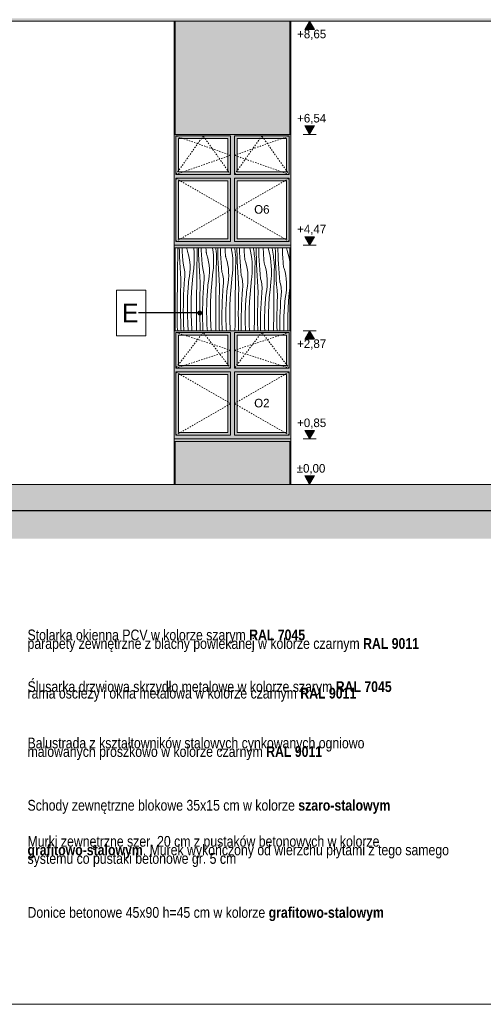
# Model space of a CAD drawing. Extents: x -366324 to -207045, y 68808 to 138616.
# Tile 4 of 170: x -351821 to -343164, y 69308 to 87685. Entities that reach past the tile are written whole.
import ezdxf

# ---------------------------------------------------------------- set-up
doc = ezdxf.new("R2010")
doc.units = 0
doc.header["$MEASUREMENT"] = 0
doc.linetypes.add('Dashed', pattern=[564.444447, 282.222223, -282.222223])
doc.linetypes.add('Hidden Line', pattern=[50, 25, -25])
for name, color, linetype, lineweight in [('A-Opisy_Nr_Pióra__21', 7, 'Continuous', 9), ('Arch kolorystyka_Nr_Pióra__1', 7, 'Continuous', 25), ('Arch kolorystyka_Nr_Pióra__41', 7, 'Continuous', 15), ('Arch okna_Nr_Pióra__21', 7, 'Continuous', 9), ('Arch opisy okien_Nr_Pióra__21', 7, 'Continuous', 9), ('Arch opisy_Nr_Pióra__1', 7, 'Continuous', 25), ('ARCH TABELA_Nr_Pióra__21', 7, 'Continuous', 9), ('Arch wykończenie_Nr_Pióra__21', 7, 'Continuous', 9), ('Arch wymiary_Nr_Pióra__21', 7, 'Continuous', 9), ('Arch ściany zewnętrzne_Nr_Pióra__21', 7, 'Continuous', 9), ('INWENT TEREN_Nr_Pióra__1', 7, 'Continuous', 25)]:
    doc.layers.add(name, color=color, linetype=linetype, lineweight=lineweight)
for name, color, linetype, lineweight, true_color in [('Arch kolorystyka_Nr_Pióra__2', 7, 'Continuous', 13, 0x7f7f7f), ('Arch kolorystyka_Nr_Pióra__22', 7, 'Continuous', 9, 0x7f7f7f), ('Arch kolorystyka_Nr_Pióra__81', 7, 'Continuous', 9, 0x5d5d5d), ('Arch teren_Nr_Pióra__2', 7, 'Continuous', 13, 0x7f7f7f)]:
    doc.layers.add(name, color=color, linetype=linetype, lineweight=lineweight, true_color=true_color)
doc.layers.add('Arch wymiary', color=7, linetype='Continuous')
doc.styles.add('GENERATED_STYLE_1', font='txt')
doc.styles.add('GENERATED_STYLE_2', font='txt')
doc.styles.add('GENERATED_STYLE_3', font='txt')
doc.styles.add('GENERATED_STYLE_4', font='txt')
doc.dimstyles.new('GENERATED_STYLE__7', dxfattribs={"dimtxt": 0.18, "dimasz": 182.4, "dimexe": 0.18, "dimexo": 0.0625, "dimgap": 0.09, "dimtad": 0, "dimtih": 1, "dimtoh": 1, "dimdec": 4, "dimzin": 0, "dimdsep": 46, "dimcen": 0.09, "dimadec": 0, "dimazin": 0, "dimtfac": 1, "dimtdec": 4, "dimtmove": 0, "dimatfit": 3, "dimldrblk": 'ARROWHEAD_11', "dimfxl": 0, "dimtolj": 1, "dimtzin": 0, "dimarcsym": 0})

# ---------------------------------------------------------------- blocks, each defined once
blk = doc.blocks.new('*X2')
at = {"layer": 'Arch kolorystyka_Nr_Pióra__22', "linetype": 'Continuous'}
for p, q in [((-348871, 83202), (-348870, 83265)), ((-348870, 83265), (-348868, 83327)), ((-348868, 83327), (-348867, 83390)), ((-348867, 83422), (-348867, 83425)), ((-348867, 83406), (-348867, 83422)), ((-348867, 83390), (-348867, 83406)), ((-348839, 83370), (-348841, 83425)), ((-348835, 83265), (-348839, 83370)), ((-348830, 83161), (-348835, 83265)), ((-348785, 83359), (-348789, 83425)), ((-348779, 83273), (-348785, 83359)), ((-348772, 83188), (-348779, 83273)), ((-348699, 83418), (-348700, 83425)), ((-348698, 83406), (-348699, 83418)), ((-348695, 83394), (-348698, 83406)), ((-348693, 83383), (-348695, 83394)), ((-348690, 83371), (-348693, 83383)), ((-348687, 83360), (-348690, 83371)), ((-348668, 83296), (-348687, 83360)), ((-348654, 83231), (-348668, 83296)), ((-348571, 83425), (-348570, 83417)), ((-348570, 83417), (-348564, 83347)), ((-348564, 83347), (-348560, 83276)), ((-348560, 83276), (-348560, 83206)), ((-348512, 83423), (-348512, 83425)), ((-348510, 83407), (-348512, 83423)), ((-348509, 83391), (-348510, 83407)), ((-348508, 83375), (-348509, 83391)), ((-348509, 83201), (-348508, 83264)), ((-348507, 83359), (-348508, 83375)), ((-348508, 83264), (-348507, 83327)), ((-348507, 83343), (-348507, 83359)), ((-348507, 83327), (-348507, 83343)), ((-348483, 83411), (-348483, 83425)), ((-348479, 83306), (-348483, 83411)), ((-348475, 83202), (-348479, 83306)), ((-348430, 83381), (-348432, 83425)), ((-348425, 83295), (-348430, 83381)), ((-348419, 83210), (-348425, 83295)), ((-348342, 83389), (-348345, 83425)), ((-348342, 83378), (-348342, 83389)), ((-348341, 83366), (-348342, 83378)), ((-348339, 83354), (-348341, 83366)), ((-348337, 83342), (-348339, 83354)), ((-348335, 83331), (-348337, 83342)), ((-348333, 83319), (-348335, 83331)), ((-348330, 83308), (-348333, 83319)), ((-348326, 83296), (-348330, 83308)), ((-348308, 83232), (-348326, 83296)), ((-348220, 83425), (-348219, 83423)), ((-348219, 83423), (-348210, 83353)), ((-348210, 83353), (-348203, 83283)), ((-348203, 83283), (-348200, 83213)), ((-348160, 83425), (-348156, 83392)), ((-348153, 83376), (-348156, 83392)), ((-348151, 83360), (-348153, 83376)), ((-348150, 83344), (-348151, 83360)), ((-348148, 83328), (-348150, 83344)), ((-348147, 83312), (-348148, 83328)), ((-348148, 83200), (-348147, 83263)), ((-348147, 83295), (-348147, 83312)), ((-348147, 83279), (-348147, 83295)), ((-348147, 83263), (-348147, 83279)), ((-348122, 83348), (-348124, 83425)), ((-348119, 83243), (-348122, 83348)), ((-348074, 83403), (-348075, 83425)), ((-348070, 83317), (-348074, 83403)), ((-348065, 83232), (-348070, 83317)), ((-347987, 83406), (-347988, 83425)), ((-347985, 83366), (-347987, 83406)), ((-347982, 83326), (-347985, 83366)), ((-347981, 83314), (-347982, 83326)), ((-347980, 83302), (-347981, 83314)), ((-347979, 83291), (-347980, 83302)), ((-347977, 83279), (-347979, 83291)), ((-347975, 83267), (-347977, 83279)), ((-347972, 83256), (-347975, 83267)), ((-347969, 83244), (-347972, 83256)), ((-347966, 83233), (-347969, 83244)), ((-347871, 83425), (-347859, 83360)), ((-347859, 83360), (-347850, 83290)), ((-347850, 83290), (-347843, 83220)), ((-347808, 83425), (-347804, 83401)), ((-347804, 83401), (-347800, 83365)), ((-347800, 83365), (-347796, 83328)), ((-347793, 83312), (-347796, 83328)), ((-347791, 83296), (-347793, 83312)), ((-347789, 83280), (-347791, 83296)), ((-347788, 83264), (-347789, 83280)), ((-347787, 83248), (-347788, 83264)), ((-347787, 83232), (-347787, 83248)), ((-347765, 83389), (-347765, 83425)), ((-347762, 83284), (-347765, 83389)), ((-347759, 83179), (-347762, 83284)), ((-347714, 83339), (-347717, 83425)), ((-347710, 83254), (-347714, 83339)), ((-347705, 83168), (-347710, 83254)), ((-347631, 83422), (-347631, 83425)), ((-347629, 83382), (-347631, 83422)), ((-347627, 83342), (-347629, 83382)), ((-347624, 83302), (-347627, 83342)), ((-347622, 83262), (-347624, 83302)), ((-347621, 83251), (-347622, 83262)), ((-347620, 83239), (-347621, 83251)), ((-347525, 83425), (-347511, 83366)), ((-347511, 83366), (-347499, 83296)), ((-347499, 83296), (-347489, 83226)), ((-347458, 83425), (-347455, 83411)), ((-347455, 83411), (-347449, 83374)), ((-347449, 83374), (-347444, 83338)), ((-347444, 83338), (-347440, 83301)), ((-347440, 83301), (-347436, 83265)), ((-347433, 83249), (-347436, 83265)), ((-347431, 83233), (-347433, 83249)), ((-347405, 83325), (-347406, 83425)), ((-347402, 83221), (-347405, 83325)), ((-347357, 83362), (-347358, 83425)), ((-347354, 83276), (-347357, 83362)), ((-347350, 83190), (-347354, 83276)), ((-347273, 83398), (-347273, 83425)), ((-347271, 83358), (-347273, 83398)), ((-347269, 83319), (-347271, 83358)), ((-347267, 83279), (-347269, 83319)), ((-347264, 83239), (-347267, 83279)), ((-347182, 83425), (-347167, 83371)), ((-347167, 83371), (-347151, 83302)), ((-347151, 83302), (-347139, 83233)), ((-347109, 83425), (-347108, 83420)), ((-347108, 83420), (-347101, 83383)), ((-347101, 83383), (-347095, 83347)), ((-347095, 83347), (-347089, 83311)), ((-347089, 83311), (-347084, 83274)), ((-347084, 83274), (-347079, 83238)), ((-347049, 83423), (-347049, 83425)), ((-347048, 83409), (-347049, 83423)), ((-347048, 83395), (-347048, 83409)), ((-347047, 83381), (-347048, 83395)), ((-347046, 83367), (-347047, 83381)), ((-347044, 83262), (-347046, 83367)), ((-347042, 83157), (-347044, 83262)), ((-346999, 83384), (-346999, 83425)), ((-346997, 83298), (-346999, 83384)), ((-346994, 83212), (-346997, 83298)), ((-346915, 83415), (-346915, 83425)), ((-346914, 83375), (-346915, 83415)), ((-346912, 83335), (-346914, 83375)), ((-346911, 83295), (-346912, 83335)), ((-346909, 83255), (-346911, 83295)), ((-346907, 83215), (-346909, 83255)), ((-346841, 83425), (-346825, 83375)), ((-346825, 83375), (-346807, 83307)), ((-346807, 83307), (-346791, 83239)), ((-348874, 83014), (-348873, 83077)), ((-348873, 83077), (-348872, 83139)), ((-348872, 83139), (-348871, 83202)), ((-348824, 83056), (-348830, 83161)), ((-348764, 83102), (-348772, 83188)), ((-348755, 83072), (-348764, 83102)), ((-348748, 83040), (-348755, 83072)), ((-348645, 83165), (-348654, 83231)), ((-348639, 83099), (-348645, 83165)), ((-348638, 83032), (-348639, 83099)), ((-348572, 83041), (-348570, 83062)), ((-348570, 83062), (-348567, 83082)), ((-348567, 83082), (-348566, 83103)), ((-348566, 83103), (-348564, 83123)), ((-348564, 83123), (-348563, 83144)), ((-348563, 83144), (-348562, 83164)), ((-348562, 83164), (-348561, 83185)), ((-348561, 83185), (-348560, 83206)), ((-348513, 83013), (-348512, 83076)), ((-348512, 83076), (-348511, 83139)), ((-348511, 83139), (-348509, 83201)), ((-348470, 83097), (-348475, 83202)), ((-348464, 82993), (-348470, 83097)), ((-348412, 83124), (-348419, 83210)), ((-348404, 83039), (-348412, 83124)), ((-348294, 83167), (-348308, 83232)), ((-348285, 83101), (-348294, 83167)), ((-348279, 83035), (-348285, 83101)), ((-348204, 83060), (-348202, 83080)), ((-348202, 83080), (-348201, 83101)), ((-348201, 83121), (-348200, 83142)), ((-348201, 83101), (-348201, 83121)), ((-348200, 83213), (-348200, 83142)), ((-348151, 83012), (-348150, 83075)), ((-348150, 83075), (-348149, 83138)), ((-348149, 83138), (-348148, 83200)), ((-348115, 83138), (-348119, 83243)), ((-348109, 83034), (-348115, 83138)), ((-348059, 83146), (-348065, 83232)), ((-348052, 83061), (-348059, 83146)), ((-348044, 82975), (-348052, 83061)), ((-347948, 83169), (-347966, 83233)), ((-347934, 83104), (-347948, 83169)), ((-347924, 83038), (-347934, 83104)), ((-347843, 83220), (-347840, 83149)), ((-347840, 83149), (-347840, 83079)), ((-347840, 83058), (-347840, 83079)), ((-347790, 83012), (-347789, 83074)), ((-347789, 83074), (-347788, 83137)), ((-347788, 83137), (-347787, 83200)), ((-347786, 83216), (-347787, 83232)), ((-347787, 83200), (-347786, 83216)), ((-347754, 83075), (-347759, 83179)), ((-347749, 82970), (-347754, 83075)), ((-347699, 83083), (-347705, 83168)), ((-347692, 82997), (-347699, 83083)), ((-347619, 83227), (-347620, 83239)), ((-347617, 83215), (-347619, 83227)), ((-347615, 83204), (-347617, 83215)), ((-347612, 83192), (-347615, 83204)), ((-347609, 83181), (-347612, 83192)), ((-347606, 83169), (-347609, 83181)), ((-347588, 83105), (-347606, 83169)), ((-347574, 83040), (-347588, 83105)), ((-347489, 83226), (-347483, 83156)), ((-347483, 83156), (-347480, 83086)), ((-347480, 83086), (-347480, 83015)), ((-347429, 83217), (-347431, 83233)), ((-347428, 83201), (-347429, 83217)), ((-347429, 83011), (-347428, 83073)), ((-347427, 83185), (-347428, 83201)), ((-347428, 83073), (-347426, 83136)), ((-347426, 83168), (-347427, 83185)), ((-347426, 83152), (-347426, 83168)), ((-347426, 83136), (-347426, 83152)), ((-347399, 83116), (-347402, 83221)), ((-347394, 83011), (-347399, 83116)), ((-347345, 83105), (-347350, 83190)), ((-347339, 83019), (-347345, 83105)), ((-347261, 83199), (-347264, 83239)), ((-347261, 83187), (-347261, 83199)), ((-347260, 83175), (-347261, 83187)), ((-347259, 83164), (-347260, 83175)), ((-347257, 83152), (-347259, 83164)), ((-347255, 83140), (-347257, 83152)), ((-347252, 83129), (-347255, 83140)), ((-347249, 83117), (-347252, 83129)), ((-347246, 83106), (-347249, 83117)), ((-347228, 83042), (-347246, 83106)), ((-347139, 83233), (-347129, 83163)), ((-347129, 83163), (-347123, 83093)), ((-347123, 83093), (-347120, 83022)), ((-347079, 83238), (-347075, 83201)), ((-347073, 83185), (-347075, 83201)), ((-347071, 83169), (-347073, 83185)), ((-347069, 83153), (-347071, 83169)), ((-347068, 83137), (-347069, 83153)), ((-347067, 83121), (-347068, 83137)), ((-347066, 83105), (-347067, 83121)), ((-347067, 83010), (-347066, 83073)), ((-347066, 83089), (-347066, 83105)), ((-347066, 83073), (-347066, 83089)), ((-347038, 83052), (-347042, 83157)), ((-346989, 83127), (-346994, 83212)), ((-346984, 83041), (-346989, 83127)), ((-346904, 83175), (-346907, 83215)), ((-346901, 83135), (-346904, 83175)), ((-346901, 83124), (-346901, 83135)), ((-346900, 83112), (-346901, 83124)), ((-346898, 83100), (-346900, 83112)), ((-346897, 83088), (-346898, 83100)), ((-346894, 83077), (-346897, 83088)), ((-346892, 83065), (-346894, 83077)), ((-346889, 83054), (-346892, 83065)), ((-346791, 83239), (-346779, 83169)), ((-346779, 83169), (-346777, 83156)), ((-348876, 82771), (-348875, 82889)), ((-348875, 82889), (-348874, 82951)), ((-348874, 82951), (-348874, 83014)), ((-348817, 82952), (-348824, 83056)), ((-348809, 82847), (-348817, 82952)), ((-348742, 83009), (-348748, 83040)), ((-348738, 82977), (-348742, 83009)), ((-348742, 82848), (-348738, 82880)), ((-348736, 82944), (-348738, 82977)), ((-348738, 82880), (-348736, 82912)), ((-348736, 82912), (-348736, 82944)), ((-348661, 82834), (-348649, 82899)), ((-348649, 82899), (-348642, 82966)), ((-348642, 82966), (-348638, 83032)), ((-348601, 82756), (-348588, 82899)), ((-348588, 82899), (-348572, 83041)), ((-348515, 82825), (-348514, 82888)), ((-348514, 82888), (-348513, 82951)), ((-348513, 82951), (-348513, 83013)), ((-348457, 82888), (-348464, 82993)), ((-348449, 82784), (-348457, 82888)), ((-348395, 83008), (-348404, 83039)), ((-348387, 82977), (-348395, 83008)), ((-348382, 82945), (-348387, 82977)), ((-348378, 82913), (-348382, 82945)), ((-348376, 82881), (-348378, 82913)), ((-348376, 82849), (-348376, 82881)), ((-348289, 82836), (-348282, 82902)), ((-348282, 82902), (-348278, 82969)), ((-348278, 82969), (-348279, 83035)), ((-348228, 82835), (-348212, 82978)), ((-348212, 82978), (-348209, 82998)), ((-348209, 82998), (-348207, 83019)), ((-348207, 83019), (-348205, 83039)), ((-348205, 83039), (-348204, 83060)), ((-348154, 82824), (-348153, 82887)), ((-348153, 82887), (-348152, 82950)), ((-348152, 82950), (-348151, 83012)), ((-348103, 82929), (-348109, 83034)), ((-348096, 82825), (-348103, 82929)), ((-348035, 82945), (-348044, 82975)), ((-348027, 82913), (-348035, 82945)), ((-348022, 82882), (-348027, 82913)), ((-348018, 82850), (-348022, 82882)), ((-347919, 82972), (-347924, 83038)), ((-347921, 82839), (-347918, 82905)), ((-347918, 82905), (-347919, 82972)), ((-347868, 82772), (-347852, 82914)), ((-347852, 82914), (-347849, 82935)), ((-347849, 82935), (-347847, 82955)), ((-347847, 82955), (-347845, 82976)), ((-347845, 82976), (-347844, 82996)), ((-347844, 82996), (-347842, 83017)), ((-347842, 83017), (-347841, 83037)), ((-347841, 83037), (-347840, 83058)), ((-347793, 82824), (-347792, 82886)), ((-347792, 82886), (-347791, 82949)), ((-347791, 82949), (-347790, 83012)), ((-347743, 82866), (-347749, 82970)), ((-347683, 82912), (-347692, 82997)), ((-347674, 82881), (-347683, 82912)), ((-347667, 82850), (-347674, 82881)), ((-347564, 82974), (-347574, 83040)), ((-347559, 82908), (-347564, 82974)), ((-347558, 82842), (-347559, 82908)), ((-347489, 82871), (-347487, 82892)), ((-347487, 82892), (-347485, 82912)), ((-347485, 82912), (-347483, 82933)), ((-347483, 82933), (-347482, 82953)), ((-347482, 82953), (-347481, 82974)), ((-347481, 82974), (-347480, 82994)), ((-347480, 82994), (-347480, 83015)), ((-347432, 82823), (-347431, 82885)), ((-347431, 82885), (-347430, 82948)), ((-347430, 82948), (-347429, 83011)), ((-347389, 82907), (-347394, 83011)), ((-347383, 82802), (-347389, 82907)), ((-347331, 82934), (-347339, 83019)), ((-347323, 82848), (-347331, 82934)), ((-347214, 82977), (-347228, 83042)), ((-347204, 82911), (-347214, 82977)), ((-347199, 82845), (-347204, 82911)), ((-347123, 82869), (-347122, 82890)), ((-347122, 82890), (-347121, 82910)), ((-347121, 82910), (-347120, 82931)), ((-347120, 83022), (-347119, 82952)), ((-347120, 82931), (-347119, 82952)), ((-347071, 82822), (-347070, 82885)), ((-347070, 82885), (-347069, 82947)), ((-347069, 82947), (-347067, 83010)), ((-347034, 82948), (-347038, 83052)), ((-347029, 82843), (-347034, 82948)), ((-346978, 82956), (-346984, 83041)), ((-346971, 82870), (-346978, 82956)), ((-346885, 83042), (-346889, 83054)), ((-346867, 82978), (-346885, 83042)), ((-346853, 82913), (-346867, 82978)), ((-346844, 82847), (-346853, 82913)), ((-348877, 82653), (-348876, 82771)), ((-348817, 82618), (-348813, 82733)), ((-348813, 82733), (-348809, 82847)), ((-348755, 82650), (-348749, 82749)), ((-348749, 82749), (-348742, 82848)), ((-348677, 82661), (-348674, 82704)), ((-348674, 82704), (-348670, 82747)), ((-348670, 82747), (-348666, 82791)), ((-348666, 82791), (-348661, 82834)), ((-348610, 82613), (-348601, 82756)), ((-348517, 82589), (-348516, 82707)), ((-348516, 82707), (-348515, 82825)), ((-348453, 82669), (-348449, 82784)), ((-348389, 82686), (-348381, 82785)), ((-348381, 82785), (-348378, 82817)), ((-348378, 82817), (-348376, 82849)), ((-348310, 82684), (-348306, 82727)), ((-348306, 82727), (-348301, 82771)), ((-348301, 82771), (-348289, 82836)), ((-348240, 82692), (-348228, 82835)), ((-348156, 82644), (-348155, 82762)), ((-348155, 82762), (-348154, 82824)), ((-348089, 82720), (-348096, 82825)), ((-348093, 82606), (-348089, 82720)), ((-348029, 82622), (-348021, 82721)), ((-348021, 82721), (-348018, 82753)), ((-348016, 82817), (-348018, 82850)), ((-348018, 82753), (-348016, 82785)), ((-348016, 82785), (-348016, 82817)), ((-347945, 82664), (-347941, 82707)), ((-347941, 82707), (-347929, 82772)), ((-347929, 82772), (-347921, 82839)), ((-347880, 82629), (-347868, 82772)), ((-347795, 82580), (-347794, 82698)), ((-347794, 82761), (-347793, 82824)), ((-347794, 82698), (-347794, 82761)), ((-347736, 82761), (-347743, 82866)), ((-347728, 82657), (-347736, 82761)), ((-347661, 82818), (-347667, 82850)), ((-347658, 82786), (-347661, 82818)), ((-347656, 82754), (-347658, 82786)), ((-347657, 82690), (-347656, 82722)), ((-347656, 82722), (-347656, 82754)), ((-347581, 82643), (-347569, 82709)), ((-347569, 82709), (-347561, 82775)), ((-347561, 82775), (-347558, 82842)), ((-347520, 82565), (-347507, 82708)), ((-347507, 82708), (-347491, 82851)), ((-347491, 82851), (-347489, 82871)), ((-347434, 82697), (-347433, 82760)), ((-347434, 82635), (-347434, 82697)), ((-347433, 82760), (-347432, 82823)), ((-347376, 82698), (-347383, 82802)), ((-347368, 82593), (-347376, 82698)), ((-347314, 82818), (-347323, 82848)), ((-347307, 82786), (-347314, 82818)), ((-347301, 82754), (-347307, 82786)), ((-347298, 82723), (-347301, 82754)), ((-347296, 82690), (-347298, 82723)), ((-347209, 82645), (-347201, 82712)), ((-347201, 82712), (-347198, 82778)), ((-347198, 82778), (-347199, 82845)), ((-347147, 82645), (-347131, 82787)), ((-347131, 82787), (-347129, 82808)), ((-347129, 82808), (-347127, 82828)), ((-347127, 82828), (-347125, 82849)), ((-347125, 82849), (-347123, 82869)), ((-347073, 82697), (-347072, 82759)), ((-347073, 82634), (-347073, 82697)), ((-347072, 82759), (-347071, 82822)), ((-347023, 82739), (-347029, 82843)), ((-347016, 82634), (-347023, 82739)), ((-346963, 82785), (-346971, 82870)), ((-346954, 82754), (-346963, 82785)), ((-346947, 82723), (-346954, 82754)), ((-346941, 82691), (-346947, 82723)), ((-346838, 82781), (-346844, 82847)), ((-346841, 82648), (-346837, 82714)), ((-346837, 82714), (-346838, 82781)), ((-348879, 82417), (-348878, 82535)), ((-348878, 82535), (-348877, 82653)), ((-348818, 82504), (-348817, 82618)), ((-348763, 82452), (-348760, 82551)), ((-348760, 82551), (-348755, 82650)), ((-348687, 82487), (-348685, 82530)), ((-348685, 82530), (-348683, 82574)), ((-348683, 82574), (-348680, 82617)), ((-348680, 82617), (-348677, 82661)), ((-348616, 82469), (-348610, 82613)), ((-348518, 82471), (-348517, 82589)), ((-348458, 82440), (-348456, 82555)), ((-348456, 82555), (-348453, 82669)), ((-348400, 82488), (-348395, 82587)), ((-348395, 82587), (-348389, 82686)), ((-348325, 82467), (-348323, 82510)), ((-348323, 82510), (-348320, 82554)), ((-348320, 82554), (-348317, 82597)), ((-348317, 82597), (-348314, 82641)), ((-348314, 82641), (-348310, 82684)), ((-348256, 82406), (-348250, 82549)), ((-348250, 82549), (-348240, 82692)), ((-348158, 82408), (-348157, 82526)), ((-348157, 82526), (-348156, 82644)), ((-348096, 82491), (-348093, 82606)), ((-348039, 82424), (-348035, 82523)), ((-348035, 82523), (-348029, 82622)), ((-347960, 82490), (-347957, 82534)), ((-347957, 82534), (-347953, 82577)), ((-347953, 82577), (-347950, 82620)), ((-347950, 82620), (-347945, 82664)), ((-347889, 82486), (-347880, 82629)), ((-347796, 82462), (-347795, 82580)), ((-347736, 82428), (-347733, 82542)), ((-347733, 82542), (-347728, 82657)), ((-347674, 82460), (-347668, 82559)), ((-347668, 82559), (-347661, 82658)), ((-347661, 82658), (-347657, 82690)), ((-347597, 82470), (-347593, 82514)), ((-347593, 82514), (-347589, 82557)), ((-347589, 82557), (-347585, 82600)), ((-347585, 82600), (-347581, 82643)), ((-347529, 82422), (-347520, 82565)), ((-347436, 82399), (-347435, 82517)), ((-347435, 82517), (-347434, 82635)), ((-347373, 82479), (-347368, 82593)), ((-347308, 82495), (-347301, 82594)), ((-347301, 82594), (-347297, 82626)), ((-347297, 82626), (-347295, 82658)), ((-347295, 82658), (-347296, 82690)), ((-347229, 82493), (-347225, 82537)), ((-347225, 82537), (-347220, 82580)), ((-347220, 82580), (-347209, 82645)), ((-347160, 82502), (-347147, 82645)), ((-347075, 82453), (-347074, 82571)), ((-347074, 82571), (-347073, 82634)), ((-347008, 82530), (-347016, 82634)), ((-347012, 82415), (-347008, 82530)), ((-346948, 82432), (-346941, 82531)), ((-346937, 82659), (-346941, 82691)), ((-346941, 82531), (-346937, 82563)), ((-346935, 82627), (-346937, 82659)), ((-346937, 82563), (-346935, 82595)), ((-346935, 82595), (-346935, 82627)), ((-346865, 82473), (-346860, 82516)), ((-346860, 82516), (-346848, 82582)), ((-346848, 82582), (-346841, 82648)), ((-346800, 82438), (-346787, 82581)), ((-346787, 82581), (-346777, 82673)), ((-348880, 82299), (-348879, 82417)), ((-348819, 82389), (-348818, 82504)), ((-348819, 82275), (-348819, 82389)), ((-348766, 82254), (-348765, 82353)), ((-348765, 82353), (-348763, 82452)), ((-348690, 82342), (-348689, 82414)), ((-348690, 82270), (-348690, 82342)), ((-348689, 82414), (-348687, 82487)), ((-348618, 82326), (-348616, 82469)), ((-348617, 82182), (-348618, 82326)), ((-348520, 82235), (-348519, 82353)), ((-348519, 82353), (-348518, 82471)), ((-348459, 82326), (-348458, 82440)), ((-348458, 82211), (-348459, 82326)), ((-348405, 82290), (-348403, 82389)), ((-348403, 82389), (-348400, 82488)), ((-348330, 82278), (-348329, 82351)), ((-348329, 82351), (-348327, 82423)), ((-348327, 82423), (-348325, 82467)), ((-348258, 82262), (-348256, 82406)), ((-348159, 82290), (-348158, 82408)), ((-348099, 82262), (-348098, 82377)), ((-348098, 82377), (-348096, 82491)), ((-348043, 82325), (-348039, 82424)), ((-347969, 82287), (-347967, 82360)), ((-347967, 82360), (-347965, 82403)), ((-347965, 82403), (-347962, 82447)), ((-347962, 82447), (-347960, 82490)), ((-347898, 82199), (-347895, 82342)), ((-347895, 82342), (-347889, 82486)), ((-347798, 82226), (-347797, 82344)), ((-347797, 82344), (-347796, 82462)), ((-347738, 82313), (-347736, 82428)), ((-347682, 82262), (-347679, 82361)), ((-347679, 82361), (-347674, 82460)), ((-347606, 82296), (-347604, 82340)), ((-347604, 82340), (-347602, 82383)), ((-347602, 82383), (-347600, 82427)), ((-347600, 82427), (-347597, 82470)), ((-347535, 82279), (-347529, 82422)), ((-347437, 82281), (-347436, 82399)), ((-347378, 82250), (-347376, 82364)), ((-347376, 82364), (-347373, 82479)), ((-347319, 82297), (-347314, 82396)), ((-347314, 82396), (-347308, 82495)), ((-347242, 82320), (-347239, 82363)), ((-347239, 82363), (-347236, 82407)), ((-347236, 82407), (-347233, 82450)), ((-347233, 82450), (-347229, 82493)), ((-347175, 82215), (-347169, 82358)), ((-347169, 82358), (-347160, 82502)), ((-347077, 82217), (-347076, 82335)), ((-347076, 82335), (-347075, 82453)), ((-347016, 82301), (-347012, 82415)), ((-346959, 82234), (-346954, 82333)), ((-346954, 82333), (-346948, 82432)), ((-346879, 82300), (-346876, 82343)), ((-346876, 82343), (-346873, 82386)), ((-346873, 82386), (-346869, 82430)), ((-346869, 82430), (-346865, 82473)), ((-346809, 82295), (-346800, 82438)), ((-348881, 82181), (-348880, 82299)), ((-348881, 82063), (-348881, 82181)), ((-348817, 82161), (-348819, 82275)), ((-348814, 82046), (-348817, 82161)), ((-348765, 82155), (-348766, 82254)), ((-348763, 82056), (-348765, 82155)), ((-348689, 82197), (-348690, 82270)), ((-348687, 82125), (-348689, 82197)), ((-348613, 82039), (-348617, 82182)), ((-348520, 82117), (-348520, 82235)), ((-348457, 82097), (-348458, 82211)), ((-348405, 82190), (-348405, 82290)), ((-348405, 82091), (-348405, 82190)), ((-348330, 82206), (-348330, 82278)), ((-348329, 82134), (-348330, 82206)), ((-348257, 82119), (-348258, 82262)), ((-348160, 82054), (-348159, 82172)), ((-348159, 82172), (-348159, 82290)), ((-348098, 82148), (-348099, 82262)), ((-348096, 82034), (-348098, 82148)), ((-348045, 82226), (-348043, 82325)), ((-348045, 82127), (-348045, 82226)), ((-347970, 82215), (-347969, 82287)), ((-347970, 82143), (-347970, 82215)), ((-347969, 82070), (-347970, 82143)), ((-347897, 82055), (-347898, 82199)), ((-347799, 82108), (-347798, 82226)), ((-347739, 82199), (-347738, 82313)), ((-347738, 82084), (-347739, 82199)), ((-347685, 82063), (-347684, 82163)), ((-347684, 82163), (-347682, 82262)), ((-347610, 82151), (-347609, 82224)), ((-347610, 82079), (-347610, 82151)), ((-347609, 82224), (-347606, 82296)), ((-347538, 82135), (-347535, 82279)), ((-347439, 82045), (-347438, 82163)), ((-347438, 82163), (-347437, 82281)), ((-347378, 82135), (-347378, 82250)), ((-347324, 82099), (-347322, 82198)), ((-347322, 82198), (-347319, 82297)), ((-347249, 82088), (-347248, 82160)), ((-347248, 82160), (-347246, 82233)), ((-347246, 82233), (-347244, 82276)), ((-347244, 82276), (-347242, 82320)), ((-347177, 82072), (-347175, 82215)), ((-347078, 82099), (-347077, 82217)), ((-347018, 82072), (-347017, 82186)), ((-347017, 82186), (-347016, 82301)), ((-346962, 82135), (-346959, 82234)), ((-346888, 82097), (-346886, 82169)), ((-346886, 82169), (-346884, 82213)), ((-346884, 82213), (-346882, 82256)), ((-346882, 82256), (-346879, 82300)), ((-346817, 82008), (-346815, 82152)), ((-346815, 82152), (-346809, 82295)), ((-348882, 81944), (-348881, 82063)), ((-348810, 81932), (-348814, 82046)), ((-348762, 82039), (-348763, 82056)), ((-348762, 82022), (-348762, 82039)), ((-348761, 82006), (-348762, 82022)), ((-348761, 81989), (-348761, 82006)), ((-348760, 81973), (-348761, 81989)), ((-348760, 81956), (-348760, 81973)), ((-348684, 82052), (-348687, 82125)), ((-348679, 81980), (-348684, 82052)), ((-348674, 81908), (-348679, 81980)), ((-348605, 81896), (-348613, 82039)), ((-348522, 81881), (-348521, 81999)), ((-348521, 81999), (-348520, 82117)), ((-348454, 81983), (-348457, 82097)), ((-348450, 81880), (-348454, 81983)), ((-348403, 81992), (-348405, 82091)), ((-348402, 81976), (-348403, 81992)), ((-348402, 81959), (-348402, 81976)), ((-348401, 81942), (-348402, 81959)), ((-348327, 82061), (-348329, 82134)), ((-348324, 81989), (-348327, 82061)), ((-348319, 81916), (-348324, 81989)), ((-348253, 81975), (-348257, 82119)), ((-348248, 81880), (-348253, 81975)), ((-348161, 81935), (-348160, 82054)), ((-348094, 81919), (-348096, 82034)), ((-348045, 82028), (-348045, 82127)), ((-348043, 81929), (-348045, 82028)), ((-347967, 81998), (-347969, 82070)), ((-347963, 81925), (-347967, 81998)), ((-347893, 81912), (-347897, 82055)), ((-347801, 81880), (-347800, 81990)), ((-347800, 81990), (-347799, 82108)), ((-347736, 81970), (-347738, 82084)), ((-347734, 81880), (-347736, 81970)), ((-347684, 81964), (-347685, 82063)), ((-347683, 81880), (-347684, 81964)), ((-347609, 82007), (-347610, 82079)), ((-347606, 81934), (-347609, 82007)), ((-347537, 81992), (-347538, 82135)), ((-347533, 81880), (-347537, 81992)), ((-347440, 81927), (-347439, 82045)), ((-347378, 82021), (-347378, 82135)), ((-347376, 81906), (-347378, 82021)), ((-347325, 82000), (-347324, 82099)), ((-347324, 81901), (-347325, 82000)), ((-347249, 82015), (-347249, 82088)), ((-347248, 81943), (-347249, 82015)), ((-347177, 81928), (-347177, 82072)), ((-347080, 81880), (-347079, 81981)), ((-347079, 81981), (-347078, 82099)), ((-347018, 81957), (-347018, 82072)), ((-346965, 81936), (-346964, 82036)), ((-346964, 82036), (-346962, 82135)), ((-346889, 82024), (-346888, 82097)), ((-346889, 81952), (-346889, 82024)), ((-346816, 81880), (-346817, 82008)), ((-348882, 81944), (-348874, 81909)), ((-348874, 81909), (-348868, 81880)), ((-348809, 81918), (-348810, 81932)), ((-348809, 81904), (-348809, 81918)), ((-348808, 81890), (-348809, 81904)), ((-348808, 81880), (-348808, 81890)), ((-348759, 81939), (-348760, 81956)), ((-348758, 81923), (-348759, 81939)), ((-348758, 81880), (-348758, 81923)), ((-348673, 81880), (-348674, 81908)), ((-348605, 81896), (-348600, 81880)), ((-348522, 81881), (-348522, 81880)), ((-348401, 81926), (-348401, 81942)), ((-348400, 81909), (-348401, 81926)), ((-348399, 81892), (-348400, 81909)), ((-348399, 81880), (-348399, 81892)), ((-348316, 81880), (-348319, 81916)), ((-348161, 81880), (-348161, 81935)), ((-348092, 81880), (-348094, 81919)), ((-348042, 81912), (-348043, 81929)), ((-348042, 81895), (-348042, 81912)), ((-348041, 81880), (-348042, 81895)), ((-347961, 81880), (-347963, 81925)), ((-347891, 81880), (-347893, 81912)), ((-347604, 81880), (-347606, 81934)), ((-347440, 81880), (-347440, 81927)), ((-347375, 81880), (-347376, 81906)), ((-347324, 81880), (-347324, 81901)), ((-347246, 81880), (-347248, 81943)), ((-347175, 81880), (-347177, 81928)), ((-347016, 81880), (-347018, 81957)), ((-346964, 81880), (-346965, 81936)), ((-346888, 81880), (-346889, 81952))]:
    blk.add_line(p, q, dxfattribs=at)
blk = doc.blocks.new('Wypełnienie_1')
at = {"layer": 'Arch kolorystyka_Nr_Pióra__22', "linetype": 'Dashed'}
blk.add_blockref('*X2', (0, 0), dxfattribs=at)
blk = doc.blocks.new('Wymiary_19', base_point=(-346407, 79010))
at = {"layer": 'Arch wymiary_Nr_Pióra__21', "linetype": 'Continuous'}
blk.add_hatch(color=256, dxfattribs=at).paths.add_polyline_path([(-346407, 79010), (-346500, 79170), (-346314, 79170)], flags=0)
for p, q in [((-346407, 79010), (-346500, 79170)), ((-346500, 79170), (-346314, 79170)), ((-346314, 79170), (-346407, 79010)), ((-346407, 79010), (-346527, 79010)), ((-346407, 79010), (-346287, 79010))]:
    blk.add_line(p, q, dxfattribs=at)
at = {"layer": 'Arch wymiary_Nr_Pióra__21', "insert": (-346648, 79202), "char_height": 160, "attachment_point": 7, "style": 'GENERATED_STYLE_1'}
blk.add_mtext('{±0,00}', dxfattribs=at)
blk = doc.blocks.new('Wymiary_23', base_point=(-346407, 87660))
at = {"layer": 'Arch wymiary_Nr_Pióra__21', "linetype": 'Continuous'}
blk.add_hatch(color=256, dxfattribs=at).paths.add_polyline_path([(-346407, 87660), (-346500, 87500), (-346314, 87500)], flags=0)
for p, q in [((-346407, 87660), (-346527, 87660)), ((-346407, 87660), (-346500, 87500)), ((-346407, 87660), (-346287, 87660)), ((-346314, 87500), (-346407, 87660)), ((-346500, 87500), (-346314, 87500))]:
    blk.add_line(p, q, dxfattribs=at)
at = {"layer": 'Arch wymiary_Nr_Pióra__21', "insert": (-346640, 87308), "char_height": 160, "attachment_point": 7, "style": 'GENERATED_STYLE_1'}
blk.add_mtext('{+8,65}', dxfattribs=at)
blk = doc.blocks.new('Wymiary_35', base_point=(-346407, 81880))
at = {"layer": 'Arch wymiary_Nr_Pióra__21', "linetype": 'Continuous'}
blk.add_hatch(color=256, dxfattribs=at).paths.add_polyline_path([(-346407, 81880), (-346500, 81720), (-346314, 81720)], flags=0)
for p, q in [((-346407, 81880), (-346527, 81880)), ((-346407, 81880), (-346500, 81720)), ((-346407, 81880), (-346287, 81880)), ((-346314, 81720), (-346407, 81880)), ((-346500, 81720), (-346314, 81720))]:
    blk.add_line(p, q, dxfattribs=at)
at = {"layer": 'Arch wymiary_Nr_Pióra__21', "insert": (-346640, 81528), "char_height": 160, "attachment_point": 7, "style": 'GENERATED_STYLE_1'}
blk.add_mtext('{+2,87}', dxfattribs=at)
blk = doc.blocks.new('Wymiary_36', base_point=(-346407, 79860))
at = {"layer": 'Arch wymiary_Nr_Pióra__21', "linetype": 'Continuous'}
blk.add_hatch(color=256, dxfattribs=at).paths.add_polyline_path([(-346407, 79860), (-346500, 80020), (-346314, 80020)], flags=0)
for p, q in [((-346407, 79860), (-346500, 80020)), ((-346500, 80020), (-346314, 80020)), ((-346314, 80020), (-346407, 79860)), ((-346407, 79860), (-346527, 79860)), ((-346407, 79860), (-346287, 79860))]:
    blk.add_line(p, q, dxfattribs=at)
at = {"layer": 'Arch wymiary_Nr_Pióra__21', "insert": (-346640, 80052), "char_height": 160, "attachment_point": 7, "style": 'GENERATED_STYLE_1'}
blk.add_mtext('{+0,85}', dxfattribs=at)
blk = doc.blocks.new('Wymiary_37', base_point=(-346407, 83475))
at = {"layer": 'Arch wymiary_Nr_Pióra__21', "linetype": 'Continuous'}
blk.add_hatch(color=256, dxfattribs=at).paths.add_polyline_path([(-346407, 83475), (-346500, 83635), (-346314, 83635)], flags=0)
for p, q in [((-346407, 83475), (-346500, 83635)), ((-346500, 83635), (-346314, 83635)), ((-346314, 83635), (-346407, 83475)), ((-346407, 83475), (-346527, 83475)), ((-346407, 83475), (-346287, 83475))]:
    blk.add_line(p, q, dxfattribs=at)
at = {"layer": 'Arch wymiary_Nr_Pióra__21', "insert": (-346640, 83667), "char_height": 160, "attachment_point": 7, "style": 'GENERATED_STYLE_1'}
blk.add_mtext('{+4,47}', dxfattribs=at)
blk = doc.blocks.new('Wymiary_38', base_point=(-346407, 85545))
at = {"layer": 'Arch wymiary_Nr_Pióra__21', "linetype": 'Continuous'}
blk.add_hatch(color=256, dxfattribs=at).paths.add_polyline_path([(-346407, 85545), (-346500, 85705), (-346314, 85705)], flags=0)
for p, q in [((-346407, 85545), (-346500, 85705)), ((-346500, 85705), (-346314, 85705)), ((-346314, 85705), (-346407, 85545)), ((-346407, 85545), (-346527, 85545)), ((-346407, 85545), (-346287, 85545))]:
    blk.add_line(p, q, dxfattribs=at)
at = {"layer": 'Arch wymiary_Nr_Pióra__21', "insert": (-346640, 85737), "char_height": 160, "attachment_point": 7, "style": 'GENERATED_STYLE_1'}
blk.add_mtext('{+6,54}', dxfattribs=at)
blk = doc.blocks.new('ARROWHEAD_11')
at = {"color": 0, "linetype": 'Continuous', "lineweight": 0}
blk.add_line((0, 0), (-1, 0), dxfattribs=at)
at = {"color": 0, "linetype": 'Continuous', "lineweight": 0, "const_width": 0.25, "flags": 128}
blk.add_lwpolyline([(-0.125, 0, 1), (0.125, 0, 1)], format="xyb", close=True, dxfattribs=at)

msp = doc.modelspace()

# ---------------------------------------------------------------- hatches: boundary and pattern name
at = {"layer": 'Arch kolorystyka_Nr_Pióra__1', "linetype": 'Continuous'}
h = msp.add_hatch(dxfattribs=at)
h.set_pattern_fill('Carpet', color=256, style=0, pattern_type=2)
h.set_pattern_definition([(45, (0, 300), (-95.459415, 95.459415), [0, -90, 0, -135]), (110, (300, 300), (126.858504, 46.17272), [0, -66, 0, -114])])
h.paths.add_polyline_path([(-356126.7, 78519.6), (-342506.7, 78519.6), (-342506.7, 79009.6), (-356126.7, 79009.6)], flags=0)
at = {"layer": 'Arch kolorystyka_Nr_Pióra__2', "linetype": 'Continuous'}
h = msp.add_hatch(color=256, dxfattribs=at)
h.paths.add_polyline_path([(-348936.7, 83474.6), (-346756.7, 83474.6), (-346756.7, 85544.6), (-348936.7, 85544.6)], flags=0)
h.paths.add_polyline_path([(-348856.7, 84844.6), (-347931.7, 84844.6), (-347931.7, 85464.6), (-348856.7, 85464.6)], flags=0)
h.paths.add_polyline_path([(-347761.7, 84844.6), (-346836.7, 84844.6), (-346836.7, 85464.6), (-347761.7, 85464.6)], flags=0)
h.paths.add_polyline_path([(-348856.7, 83594.6), (-347931.7, 83594.6), (-347931.7, 84674.6), (-348856.7, 84674.6)], flags=0)
h.paths.add_polyline_path([(-347761.7, 83594.6), (-346836.7, 83594.6), (-346836.7, 84674.6), (-347761.7, 84674.6)], flags=0)
h = msp.add_hatch(color=256, dxfattribs=at)
h.paths.add_polyline_path([(-348936.7, 79859.6), (-346756.7, 79859.6), (-346756.7, 81879.6), (-348936.7, 81879.6)], flags=0)
h.paths.add_polyline_path([(-348856.7, 81229.6), (-348856.7, 81799.6), (-347931.7, 81799.6), (-347931.7, 81229.6)], flags=0)
h.paths.add_polyline_path([(-347761.7, 81229.6), (-347761.7, 81799.6), (-346836.7, 81799.6), (-346836.7, 81229.6)], flags=0)
h.paths.add_polyline_path([(-348856.7, 79979.6), (-348856.7, 81059.6), (-347931.7, 81059.6), (-347931.7, 79979.6)], flags=0)
h.paths.add_polyline_path([(-347761.7, 79979.6), (-347761.7, 81059.6), (-346836.7, 81059.6), (-346836.7, 79979.6)], flags=0)
at = {"layer": 'Arch kolorystyka_Nr_Pióra__41', "linetype": 'Continuous'}
for points in [[(-342436.7, 87659.6), (-356196.7, 87659.6), (-356196.7, 87709.6), (-342436.7, 87709.6)], [(-348936.7, 83424.6), (-346756.7, 83424.6), (-346756.7, 83474.6), (-348936.7, 83474.6)], [(-348936.7, 79809.6), (-346756.7, 79809.6), (-346756.7, 79859.6), (-348936.7, 79859.6)]]:
    msp.add_hatch(color=256, dxfattribs=at).paths.add_polyline_path(points, flags=0)
at = {"layer": 'Arch kolorystyka_Nr_Pióra__81', "linetype": 'Continuous'}
for points in [[(-348916.7, 87659.6), (-348916.7, 85544.6), (-346776.7, 85544.6), (-346776.7, 87659.6)], [(-346776.7, 79809.6), (-348916.7, 79809.6), (-348916.7, 79009.6), (-346776.7, 79009.6)]]:
    msp.add_hatch(color=256, dxfattribs=at).paths.add_polyline_path(points, flags=0)
at = {"layer": 'Arch kolorystyka_Nr_Pióra__81', "linetype": 'Continuous', "lineweight": 0, "true_color": 0x454545}
msp.add_hatch(color=250, dxfattribs=at).paths.add_polyline_path([(-356126.7, 78519.6), (-342506.7, 78519.6), (-342506.7, 79009.6), (-356126.7, 79009.6)], flags=0)
at = {"layer": 'Arch teren_Nr_Pióra__2', "linetype": 'Continuous'}
h = msp.add_hatch(dxfattribs=at)
h.set_pattern_fill('Earth', color=256, style=0, pattern_type=2)
h.set_pattern_definition([(45, (0, 0), (-275.77163, 275.77163), []), (45, (-91.9, 91.9), (-551.5433, 551.5433), []), (45, (-183.85, 183.85), (-551.5433, 551.5433), []), (135, (-275.77, 275.77), (91.92388, 91.92388), [389.99999, -389.99999])])
h.paths.add_polyline_path([(-333497.1, 78519.6), (-365715.2, 78519.6), (-365715.2, 77997.6), (-333497.1, 77997.6)], flags=0)

# ---------------------------------------------------------------- linework, layer by layer
at = {"layer": 'A-Opisy_Nr_Pióra__21', "linetype": 'Continuous', "flags": 128}
msp.add_lwpolyline([(-350012.4, 82638.8), (-349462.3, 82638.8), (-349462.3, 81782.4), (-350012.4, 81782.4)], close=True, dxfattribs=at)
at = {"layer": 'Arch okna_Nr_Pióra__21', "linetype": 'Continuous'}
for p, q in [((-348906.7, 85514.6), (-347881.7, 85514.6)), ((-348906.7, 85514.6), (-348906.7, 84794.6)), ((-348856.7, 85464.6), (-347931.7, 85464.6)), ((-348856.7, 85464.6), (-348856.7, 84844.6)), ((-347931.7, 85464.6), (-347931.7, 84844.6)), ((-347881.7, 85514.6), (-347881.7, 84794.6)), ((-347811.7, 85514.6), (-347811.7, 84794.6)), ((-347811.7, 85514.6), (-346786.7, 85514.6)), ((-347761.7, 85464.6), (-346836.7, 85464.6)), ((-347761.7, 85464.6), (-347761.7, 84844.6)), ((-346836.7, 85464.6), (-346836.7, 84844.6)), ((-346786.7, 85514.6), (-346786.7, 84794.6)), ((-348906.7, 84794.6), (-347881.7, 84794.6)), ((-348906.7, 84724.6), (-347881.7, 84724.6)), ((-348906.7, 84724.6), (-348906.7, 83544.6)), ((-348856.7, 84844.6), (-347931.7, 84844.6)), ((-347881.7, 84724.6), (-347881.7, 83544.6)), ((-347811.7, 84794.6), (-346786.7, 84794.6)), ((-347811.7, 84724.6), (-347811.7, 83544.6)), ((-347811.7, 84724.6), (-346786.7, 84724.6)), ((-347761.7, 84844.6), (-346836.7, 84844.6)), ((-346786.7, 84724.6), (-346786.7, 83544.6)), ((-348856.7, 84674.6), (-347931.7, 84674.6)), ((-348856.7, 84674.6), (-348856.7, 83594.6)), ((-347931.7, 84674.6), (-347931.7, 83594.6)), ((-347761.7, 84674.6), (-346836.7, 84674.6)), ((-347761.7, 84674.6), (-347761.7, 83594.6)), ((-346836.7, 84674.6), (-346836.7, 83594.6)), ((-348906.7, 83544.6), (-347881.7, 83544.6)), ((-348856.7, 83594.6), (-347931.7, 83594.6)), ((-347811.7, 83544.6), (-346786.7, 83544.6)), ((-347761.7, 83594.6), (-346836.7, 83594.6)), ((-348906.7, 81849.6), (-347881.7, 81849.6)), ((-348906.7, 81849.6), (-348906.7, 81179.6)), ((-348856.7, 81799.6), (-347931.7, 81799.6)), ((-348856.7, 81799.6), (-348856.7, 81229.6)), ((-347931.7, 81799.6), (-347931.7, 81229.6)), ((-347881.7, 81849.6), (-347881.7, 81179.6)), ((-347811.7, 81849.6), (-347811.7, 81179.6)), ((-347811.7, 81849.6), (-346786.7, 81849.6)), ((-347761.7, 81799.6), (-346836.7, 81799.6)), ((-347761.7, 81799.6), (-347761.7, 81229.6)), ((-346836.7, 81799.6), (-346836.7, 81229.6)), ((-346786.7, 81849.6), (-346786.7, 81179.6)), ((-348856.7, 81229.6), (-347931.7, 81229.6)), ((-347761.7, 81229.6), (-346836.7, 81229.6)), ((-348906.7, 81179.6), (-347881.7, 81179.6)), ((-348906.7, 81109.6), (-347881.7, 81109.6)), ((-348906.7, 81109.6), (-348906.7, 79929.6)), ((-348856.7, 81059.6), (-347931.7, 81059.6)), ((-348856.7, 81059.6), (-348856.7, 79979.6)), ((-347931.7, 81059.6), (-347931.7, 79979.6)), ((-347881.7, 81109.6), (-347881.7, 79929.6)), ((-347811.7, 81179.6), (-346786.7, 81179.6)), ((-347811.7, 81109.6), (-347811.7, 79929.6)), ((-347811.7, 81109.6), (-346786.7, 81109.6)), ((-347761.7, 81059.6), (-346836.7, 81059.6)), ((-347761.7, 81059.6), (-347761.7, 79979.6)), ((-346836.7, 81059.6), (-346836.7, 79979.6)), ((-346786.7, 81109.6), (-346786.7, 79929.6)), ((-348856.7, 79979.6), (-347931.7, 79979.6)), ((-347761.7, 79979.6), (-346836.7, 79979.6)), ((-348906.7, 79929.6), (-347881.7, 79929.6)), ((-347811.7, 79929.6), (-346786.7, 79929.6))]:
    msp.add_line(p, q, dxfattribs=at)
at = {"layer": 'Arch okna_Nr_Pióra__21', "linetype": 'Hidden Line'}
for p, q in [((-348394.2, 85514.6), (-348906.7, 84794.6)), ((-347881.7, 85154.6), (-348906.7, 85514.6)), ((-347881.7, 84794.6), (-348394.2, 85514.6)), ((-347299.2, 85514.6), (-347811.7, 84794.6)), ((-347811.7, 85154.6), (-346786.7, 85514.6)), ((-346786.7, 84794.6), (-347299.2, 85514.6)), ((-348906.7, 84794.6), (-347881.7, 85154.6)), ((-346786.7, 84794.6), (-347811.7, 85154.6)), ((-347881.7, 84134.6), (-348906.7, 84724.6)), ((-347811.7, 84134.6), (-346786.7, 84724.6)), ((-348906.7, 83544.6), (-347881.7, 84134.6)), ((-346786.7, 83544.6), (-347811.7, 84134.6)), ((-348394.2, 81849.6), (-348906.7, 81179.6)), ((-347881.7, 81514.6), (-348906.7, 81849.6)), ((-347881.7, 81179.6), (-348394.2, 81849.6)), ((-347299.2, 81849.6), (-347811.7, 81179.6)), ((-347811.7, 81514.6), (-346786.7, 81849.6)), ((-346786.7, 81179.6), (-347299.2, 81849.6)), ((-348906.7, 81179.6), (-347881.7, 81514.6)), ((-346786.7, 81179.6), (-347811.7, 81514.6)), ((-347881.7, 80519.6), (-348906.7, 81109.6)), ((-347811.7, 80519.6), (-346786.7, 81109.6)), ((-348906.7, 79929.6), (-347881.7, 80519.6)), ((-346786.7, 79929.6), (-347811.7, 80519.6))]:
    msp.add_line(p, q, dxfattribs=at)
at = {"layer": 'ARCH TABELA_Nr_Pióra__21', "linetype": 'Continuous'}
msp.add_line((-325574.3, 69308.4), (-366324.3, 69308.4), dxfattribs=at)
at = {"layer": 'Arch wykończenie_Nr_Pióra__21', "linetype": 'Continuous'}
msp.add_line((-342436.7, 87659.6), (-356196.7, 87659.6), dxfattribs=at)
at = {"layer": 'Arch ściany zewnętrzne_Nr_Pióra__21', "linetype": 'Continuous'}
for p, q in [((-348936.7, 87659.6), (-348936.7, 85544.6)), ((-348916.7, 87659.6), (-348916.7, 85544.6)), ((-346776.7, 87659.6), (-346776.7, 85544.6)), ((-346756.7, 87659.6), (-346756.7, 85544.6)), ((-348936.7, 85544.6), (-346756.7, 85544.6)), ((-348936.7, 85544.6), (-348936.7, 83424.6)), ((-346756.7, 85544.6), (-346756.7, 83424.6)), ((-348936.7, 83474.6), (-346756.7, 83474.6)), ((-348936.7, 83424.6), (-346756.7, 83424.6)), ((-348936.7, 83424.6), (-348936.7, 81879.6)), ((-348916.7, 83424.6), (-348916.7, 81879.6)), ((-346776.7, 83424.6), (-346776.7, 81879.6)), ((-346756.7, 83424.6), (-346756.7, 81879.6)), ((-348936.7, 81879.6), (-346756.7, 81879.6)), ((-348936.7, 81879.6), (-348936.7, 79809.6)), ((-346756.7, 81879.6), (-346756.7, 79809.6)), ((-348936.7, 79859.6), (-346756.7, 79859.6)), ((-348936.7, 79809.6), (-346756.7, 79809.6)), ((-348936.7, 79809.6), (-348936.7, 79009.6)), ((-348916.7, 79809.6), (-348916.7, 79009.6)), ((-346776.7, 79809.6), (-346776.7, 79009.6)), ((-346756.7, 79809.6), (-346756.7, 79009.6)), ((-356146.7, 79009.6), (-342486.7, 79009.6))]:
    msp.add_line(p, q, dxfattribs=at)
at = {"layer": 'INWENT TEREN_Nr_Pióra__1', "linetype": 'Continuous'}
msp.add_line((-333497.1, 78519.6), (-365715.2, 78519.6), dxfattribs=at)

# ---------------------------------------------------------------- block references
at = {"layer": 'Arch kolorystyka_Nr_Pióra__22', "linetype": 'Dashed'}
msp.add_blockref('Wypełnienie_1', (0, 0), dxfattribs=at)
at = {"layer": 'Arch wymiary', "linetype": 'Continuous'}
for name, p in [('Wymiary_23', (-346406.8, 87659.6)), ('Wymiary_38', (-346406.8, 85544.6)), ('Wymiary_37', (-346406.8, 83474.6)), ('Wymiary_35', (-346406.8, 81879.6)), ('Wymiary_36', (-346406.8, 79859.6)), ('Wymiary_19', (-346406.8, 79009.6))]:
    msp.add_blockref(name, p, dxfattribs=at)

# ---------------------------------------------------------------- texts
at = {"layer": 'A-Opisy_Nr_Pióra__21', "linetype": 'Continuous', "insert": (-349602.3, 82212.5), "char_height": 350, "width": 270.118, "attachment_point": 6, "style": 'GENERATED_STYLE_3'}
msp.add_mtext('{E}', dxfattribs=at)
at = {"layer": 'Arch opisy okien_Nr_Pióra__21', "linetype": 'Continuous', "char_height": 160, "attachment_point": 2, "style": 'GENERATED_STYLE_4'}
for s, insert in [('{O6}', (-347299.2, 84223.7)), ('{O2}', (-347299.2, 80608.7))]:
    msp.add_mtext(s, dxfattribs=dict(at, insert=insert))
at = {"layer": 'Arch opisy_Nr_Pióra__1', "linetype": 'Continuous', "char_height": 200, "width": 8549.677, "attachment_point": 1, "style": 'GENERATED_STYLE_2'}
for s, insert, line_spacing_factor in [('\\A1;{\\fArial Narrow Europa Środkowa|b0|i0|c0|p34;Stolarka okienna PCV w kolorze szarym \\fArial Narrow Europa Środkowa|b1|i0|c0|p34;RAL 7045\\P\\fArial Narrow Europa Środkowa|b0|i0|c0|p34;parapety zewnętrzne z blachy powlekanej w kolorze czarnym \\fArial Narrow Europa Środkowa|b1|i0|c0|p34;RAL 9011}', (-351674.3, 76302), 0.479219), ('\\A1;{\\fArial Narrow Europa Środkowa|b0|i0|c0|p34;Ślusarka drzwiowa skrzydło metalowe w kolorze szarym \\fArial Narrow Europa Środkowa|b1|i0|c0|p34;RAL 7045\\P\\fArial Narrow Europa Środkowa|b0|i0|c0|p34;rama oscieży i okna metalowa w kolorze czarnym \\fArial Narrow Europa Środkowa|b1|i0|c0|p34;RAL 9011}', (-351674.3, 75336.7), 0.363906), ('\\A1;{\\fArial Narrow Europa Środkowa|b0|i0|c0|p34;Balustrada z kształtowników stalowych cynkowanych ogniowo\\Pmalowanych proszkowo w kolorze czarnym \\fArial Narrow Europa Środkowa|b1|i0|c0|p34;RAL 9011}', (-351674.3, 74285.3), 0.477454), ('\\A1;{\\fArial Narrow Europa Środkowa|b0|i0|c0|p34;Murki zewnętrzne szer. 20 cm z pustaków betonowych w kolorze\\P\\fArial Narrow Europa Środkowa|b1|i0|c0|p34;grafitowo-stalowym\\fArial Narrow Europa Środkowa|b0|i0|c0|p34;. Murek wykończony od wierzchu płytami z tego samego \\Psystemu co pustaki betonowe gr. 5 cm}', (-351674.3, 72450), 0.478919)]:
    msp.add_mtext(s, dxfattribs=dict(at, insert=insert, line_spacing_factor=line_spacing_factor))
at = {"layer": 'Arch opisy_Nr_Pióra__1', "linetype": 'Continuous', "char_height": 200, "attachment_point": 1, "style": 'GENERATED_STYLE_2'}
for s, insert in [('\\A1;{\\fArial Narrow Europa Środkowa|b0|i0|c0|p34;Schody zewnętrzne blokowe 35x15 cm w kolorze \\fArial Narrow Europa Środkowa|b1|i0|c0|p34;szaro-stalowym}', (-351674.3, 73123.1)), ('\\A1;{\\fArial Narrow Europa Środkowa|b0|i0|c0|p34;Donice betonowe 45x90 h=45 cm w kolorze \\fArial Narrow Europa Środkowa|b1|i0|c0|p34;grafitowo-stalowym}', (-351674.3, 71123))]:
    msp.add_mtext(s, dxfattribs=dict(at, insert=insert))

# ---------------------------------------------------------------- leaders
at = {"layer": 'A-Opisy_Nr_Pióra__21', "linetype": 'Continuous', "annotation_type": 0, "has_hookline": 1, "hookline_direction": 1, "text_width": 216.7}
msp.add_leader([(-348458.6, 82210.6), (-349602.2, 82212.5)], dimstyle='GENERATED_STYLE__7', dxfattribs=at)

doc.saveas('drawing.dxf')
